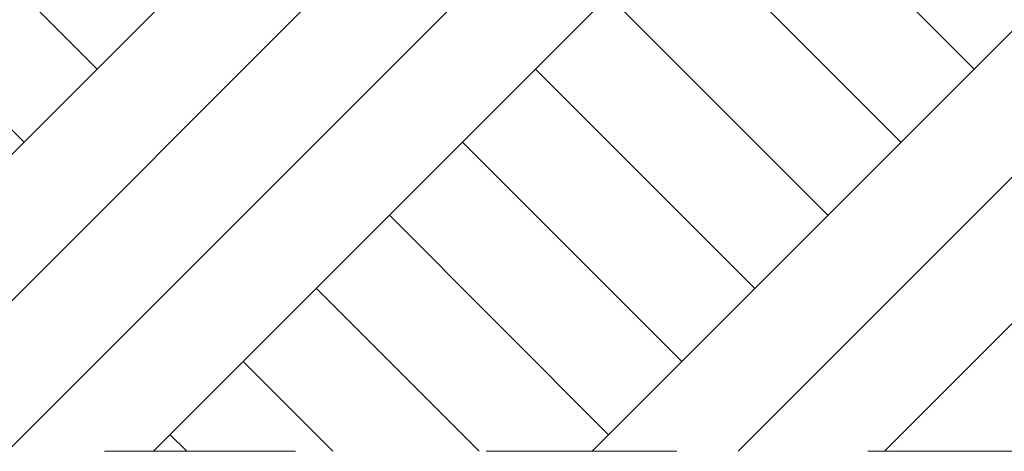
# Model space of a CAD drawing. Header units: centimetres. Extents: x 13236 to 130629, y -361 to 3059.
# Tile 13 of 71: x 75958 to 76144, y -215 to -133. Entities that reach past the tile are written whole.
import ezdxf

# ---------------------------------------------------------------- set-up
doc = ezdxf.new("R2010")
doc.units = ezdxf.units.CM
doc.header["$MEASUREMENT"] = 0
doc.linetypes.add('Przerywana', pattern=[36, 18, -18])
doc.linetypes.add('Wipeout_Contour', pattern=[100, 0, -100])
doc.layers.add('0_Nr_pióra__1', color=7, linetype='Continuous', lineweight=13)
doc.layers.add('0_Nr_pióra__102', color=9, linetype='Continuous', lineweight=5)

msp = doc.modelspace()

# ---------------------------------------------------------------- wipeouts: each hides what was drawn before it
at = {"linetype": 'Wipeout_Contour', "ltscale": 532988.587068}
msp.add_wipeout([(76589.22, -131.4), (76456.82, -129.83), (76132.07, -120.63), (75886.65, -116.45), (75666.8, -115.2), (75666.8, -214.69), (76589.22, -214.69)], dxfattribs=at)

# ---------------------------------------------------------------- next in the draw order: hatches: boundary and pattern name
at = {"layer": '0_Nr_pióra__102', "linetype": 'Continuous'}
h = msp.add_hatch(dxfattribs=at)
h.set_pattern_fill('Grunt_0004', color=256, style=0, pattern_type=2)
h.set_pattern_definition([(45, (73973.14, 422.665), (-41.3657, 41.3657), []), (45, (73959.35, 436.45), (-82.7315, 82.7315), []), (45, (73945.56, 450.24), (-82.7315, 82.7315), []), (135, (73931.771, 464.031), (13.78858, 13.78858), [58.5, -58.5])])
h.paths.add_polyline_path([(76589.22, -131.4), (76456.82, -129.83), (76132.07, -120.63), (75886.65, -116.45), (75666.8, -115.2), (75666.8, -214.69), (76589.22, -214.69)])

# ---------------------------------------------------------------- next in the draw order: linework, layer by layer
at = {"layer": '0_Nr_pióra__1', "linetype": 'Przerywana', "ltscale": 2}
msp.add_line((75613.94, -214.69), (77923.62, -214.69), dxfattribs=at)

doc.saveas('drawing.dxf')
